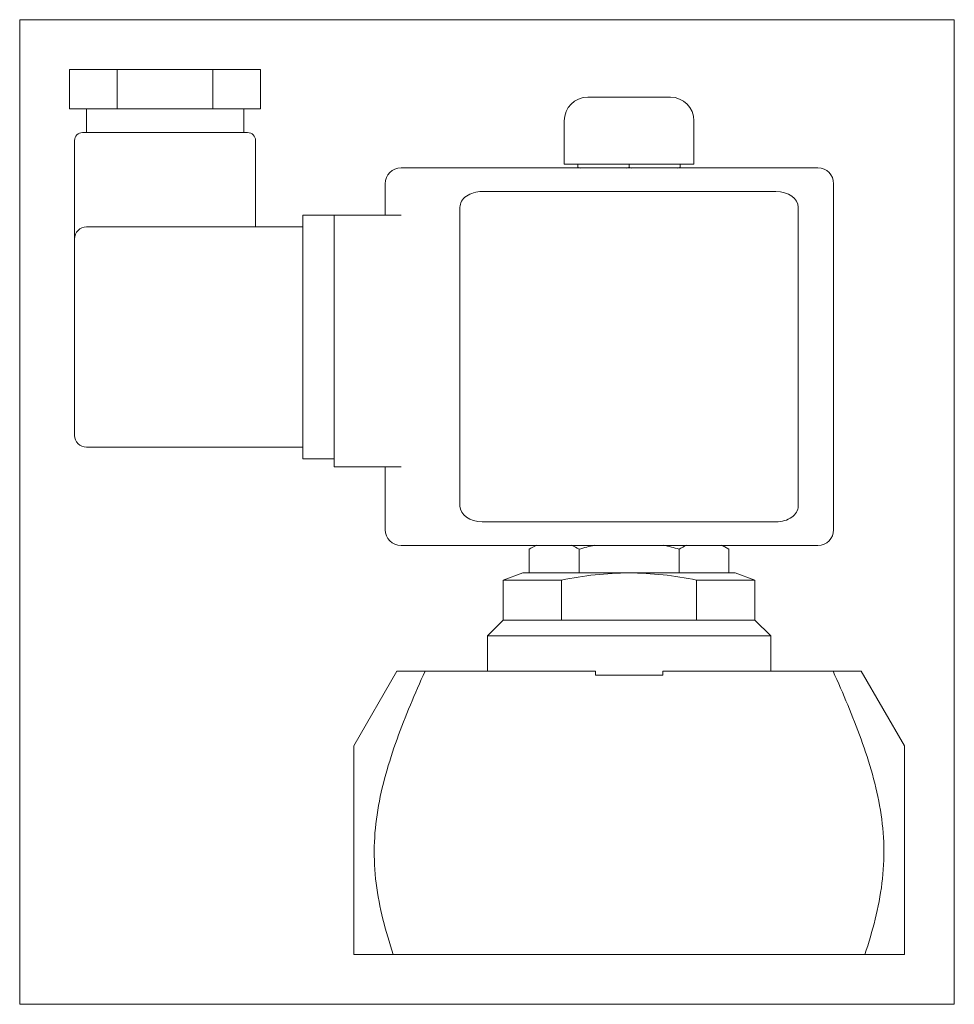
# Model space of a CAD drawing. Extents: x 42 to 161, y 14 to 139.
import ezdxf
from ezdxf.xclip import XClip

# ---------------------------------------------------------------- set-up
doc = ezdxf.new("R2010")
doc.units = 0
doc.header["$LTSCALE"] = 25.4
doc.header["$MEASUREMENT"] = 0
doc.header["$XCLIPFRAME"] = 2
doc.layers.get('0').update_dxf_attribs({"linetype": 'CONTINUOUS'})
for name, color, linetype in [('CEWKA_UMO', 7, 'CONTINUOUS'), ('N_006M8', 7, 'CONTINUOUS'), ('OSŁONA_NA_NAKRĘT', 7, 'CONTINUOUS'), ('WA_141_04_00_002', 7, 'CONTINUOUS'), ('WB_141_01_01', 7, 'CONTINUOUS'), ('WB_141_04_00_004', 7, 'CONTINUOUS')]:
    doc.layers.add(name, color=color, linetype=linetype)

# ---------------------------------------------------------------- blocks, each defined once
blk = doc.blocks.new('SE1')
at = {"layer": 'CEWKA_UMO', "color": 7, "linetype": 'CONTINUOUS', "lineweight": 0}
for p, q in [((48.52, 132.54), (48.52, 127.54)), ((48.52, 132.54), (54.58, 132.54)), ((54.58, 132.54), (66.71, 132.54)), ((54.58, 132.54), (54.58, 127.54)), ((66.71, 132.54), (66.71, 127.54)), ((66.71, 132.54), (72.77, 132.54)), ((72.77, 132.54), (72.77, 127.54)), ((48.52, 127.54), (54.58, 127.54)), ((50.65, 127.54), (50.65, 124.54)), ((54.58, 127.54), (66.71, 127.54)), ((66.71, 127.54), (72.77, 127.54)), ((70.65, 124.54), (70.65, 127.54)), ((50.15, 124.54), (71.15, 124.54)), ((49.15, 123.54), (49.15, 111.04)), ((72.15, 112.54), (72.15, 123.54)), ((90.65, 120.04), (143.65, 120.04)), ((88.65, 114.04), (88.65, 118.04)), ((145.65, 118.04), (145.65, 74.04)), ((100.97, 117.04), (107.47, 117.04)), ((107.47, 117.04), (131.82, 117.04)), ((131.82, 117.04), (138.32, 117.04)), ((78.15, 111.04), (78.15, 114.04)), ((78.15, 114.04), (82.15, 114.04)), ((82.15, 114.04), (85.15, 114.04)), ((82.15, 112.7), (82.15, 114.04)), ((85.15, 114.04), (90.65, 114.04)), ((98.15, 77.04), (98.15, 115.04)), ((141.15, 115.04), (141.15, 77.04)), ((82.15, 111.04), (82.15, 112.7)), ((50.65, 112.54), (78.15, 112.54)), ((49.15, 86.04), (49.15, 111.04)), ((78.15, 86.04), (78.15, 111.04)), ((82.15, 86.04), (82.15, 111.04)), ((78.15, 83.04), (78.15, 86.04)), ((82.15, 84.38), (82.15, 86.04)), ((50.65, 84.54), (78.15, 84.54)), ((82.15, 82.04), (82.15, 84.38)), ((78.15, 83.04), (82.15, 83.04)), ((82.15, 82.04), (85.15, 82.04)), ((85.15, 82.04), (90.65, 82.04)), ((88.65, 74.04), (88.65, 82.04)), ((107.47, 75.04), (100.97, 75.04)), ((131.82, 75.04), (107.47, 75.04)), ((138.32, 75.04), (131.82, 75.04)), ((143.65, 72.04), (90.65, 72.04))]:
    blk.add_line(p, q, dxfattribs=at)
for centre, radius, start, end in [((50.15, 123.54), 1, 90, 180), ((71.15, 123.54), 1, 0, 90), ((90.65, 118.04), 2, 90, 180), ((143.65, 118.04), 2, 0, 90), ((50.65, 111.04), 1.5, 90, 180), ((50.65, 86.04), 1.5, 180, 270), ((90.65, 74.04), 2, 180, 270), ((143.65, 74.04), 2, 270, 360)]:
    blk.add_arc(centre, radius, start, end, dxfattribs=at)
for centre, major_axis, start_param, end_param in [((100.97, 115.04), (2.83, 0), 1.570796, 3.141593), ((138.32, 115.04), (2.83, 0), 0, 1.570796), ((100.97, 77.04), (-2.83, 0), 0, 1.570796), ((138.32, 77.04), (-2.83, 0), 1.570796, 3.141593)]:
    blk.add_ellipse(centre, major_axis=major_axis, ratio=0.707107, start_param=start_param, end_param=end_param, dxfattribs=at)
at = {"layer": 'N_006M8', "color": 7, "linetype": 'CONTINUOUS', "lineweight": 0}
for p, q in [((113.15, 120.54), (113.15, 120.12)), ((119.65, 120.54), (119.65, 120.12)), ((126.15, 120.54), (126.15, 120.12)), ((113.15, 120.04), (113.15, 120.12)), ((126.15, 120.12), (126.15, 120.04))]:
    blk.add_line(p, q, dxfattribs=at)
for centre, radius, start, end in [((116.54, 129.72), 10.18, 250.5356, 252.1113), ((116.28, 129.57), 10.03, 288.0128, 289.6034), ((123.04, 129.72), 10.18, 250.5356, 252.1113), ((122.78, 129.57), 10.03, 287.8235, 289.6034)]:
    blk.add_arc(centre, radius, start, end, dxfattribs=at)
at = {"layer": 'OSŁONA_NA_NAKRĘT', "color": 7, "linetype": 'CONTINUOUS', "lineweight": 0}
for p, q in [((124.9, 129.04), (114.4, 129.04)), ((111.4, 126.04), (111.4, 120.54)), ((127.9, 120.54), (127.9, 126.04)), ((127.9, 120.54), (111.4, 120.54))]:
    blk.add_line(p, q, dxfattribs=at)
for centre, start, end in [((114.4, 126.04), 90, 180), ((124.9, 126.04), 0, 90)]:
    blk.add_arc(centre, 3, start, end, dxfattribs=at)
at = {"layer": 'WA_141_04_00_002', "color": 7, "linetype": 'CONTINUOUS', "lineweight": 0}
for p, q in [((90.13, 56.04), (84.65, 46.54)), ((93.71, 56.04), (90.13, 56.04)), ((115.37, 56.04), (93.71, 56.04)), ((115.37, 55.54), (115.37, 56.04)), ((123.92, 55.54), (115.37, 55.54)), ((145.58, 56.04), (123.92, 56.04)), ((123.92, 56.04), (123.92, 55.54)), ((145.58, 56.04), (149.16, 56.04)), ((154.65, 46.54), (149.16, 56.04)), ((84.65, 20.04), (84.65, 46.54)), ((154.65, 20.04), (154.65, 46.54)), ((84.65, 20.04), (89.67, 20.04)), ((149.62, 20.04), (89.67, 20.04)), ((149.62, 20.04), (154.65, 20.04))]:
    blk.add_line(p, q, dxfattribs=at)
for points in [[(93.71, 56.04), (92.42, 53.2), (91.2, 50.34), (89.09, 44.47), (88.19, 41.44), (87.44, 36.85), (87.29, 35.31), (87.22, 32.21), (87.3, 30.63), (87.88, 25.98), (88.68, 22.98), (89.67, 20.04)], [(145.58, 56.04), (146.87, 53.2), (148.09, 50.34), (150.2, 44.47), (151.1, 41.44), (151.85, 36.85), (152, 35.31), (152.07, 32.21), (151.99, 30.63), (151.41, 25.98), (150.61, 22.98), (149.62, 20.04)]]:
    blk.add_open_spline(points, degree=3, knots=[0, 0, 0, 0, 0.25, 0.25, 0.5, 0.5, 0.625, 0.625, 0.75, 0.75, 1, 1, 1, 1], dxfattribs=at)
at = {"layer": 'WB_141_01_01', "color": 7, "linetype": 'CONTINUOUS', "lineweight": 0}
for p, q in [((107.78, 72.04), (106.94, 71.56)), ((106.94, 71.56), (106.94, 68.54)), ((113.29, 71.56), (113.29, 68.54)), ((126, 71.56), (126, 68.54)), ((132.35, 71.56), (131.51, 72.04)), ((132.35, 71.56), (132.35, 68.54))]:
    blk.add_line(p, q, dxfattribs=at)
for centre, radius, start, end in [((110.3, 66.34), 6.21, 112.6295, 122.72), ((109.9, 66.2), 6.34, 57.6204, 67.4882), ((119.85, 50.19), 22.35, 101.9102, 107.0597), ((119.39, 49.89), 22.66, 73.0534, 78.1311), ((129.39, 66.2), 6.34, 112.5535, 122.3854), ((128.99, 66.33), 6.21, 57.2856, 67.5237)]:
    blk.add_arc(centre, radius, start, end, dxfattribs=at)
at = {"layer": 'WB_141_04_00_004', "color": 7, "linetype": 'CONTINUOUS', "lineweight": 0}
for p, q in [((106.15, 68.54), (103.65, 67.63)), ((103.65, 67.63), (103.65, 62.54)), ((111.06, 67.63), (103.65, 67.63)), ((119.65, 68.54), (106.15, 68.54)), ((111.06, 62.54), (111.06, 67.63)), ((119.65, 68.54), (133.15, 68.54)), ((135.65, 67.63), (128.23, 67.63)), ((128.23, 67.63), (128.23, 62.54)), ((135.65, 67.63), (133.15, 68.54)), ((135.65, 62.54), (135.65, 67.63)), ((103.65, 62.54), (101.65, 60.54)), ((111.06, 62.54), (103.65, 62.54)), ((128.23, 62.54), (111.06, 62.54)), ((135.65, 62.54), (128.23, 62.54)), ((137.65, 60.54), (135.65, 62.54)), ((101.65, 60.54), (137.65, 60.54)), ((101.65, 60.54), (101.65, 56.04)), ((137.65, 56.04), (137.65, 60.54)), ((115.37, 55.54), (123.92, 55.54))]:
    blk.add_line(p, q, dxfattribs=at)
for centre, radius, start, end in [((119.99, 24.31), 44.24, 90.4468, 101.6497), ((119.3, 24.3), 44.25, 78.3515, 89.552)]:
    blk.add_arc(centre, radius, start, end, dxfattribs=at)

msp = doc.modelspace()

# ---------------------------------------------------------------- block references
at = {"color": 0, "lineweight": 0}
ref = msp.add_blockref('SE1', (0, 0), dxfattribs=at)
XClip(ref).set_block_clipping_path([(42.1706790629, 13.6922299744), (160.995035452, 138.8922269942)])
ref.dxf.unprotected_set("ltscale", 0)

doc.saveas('drawing.dxf')
